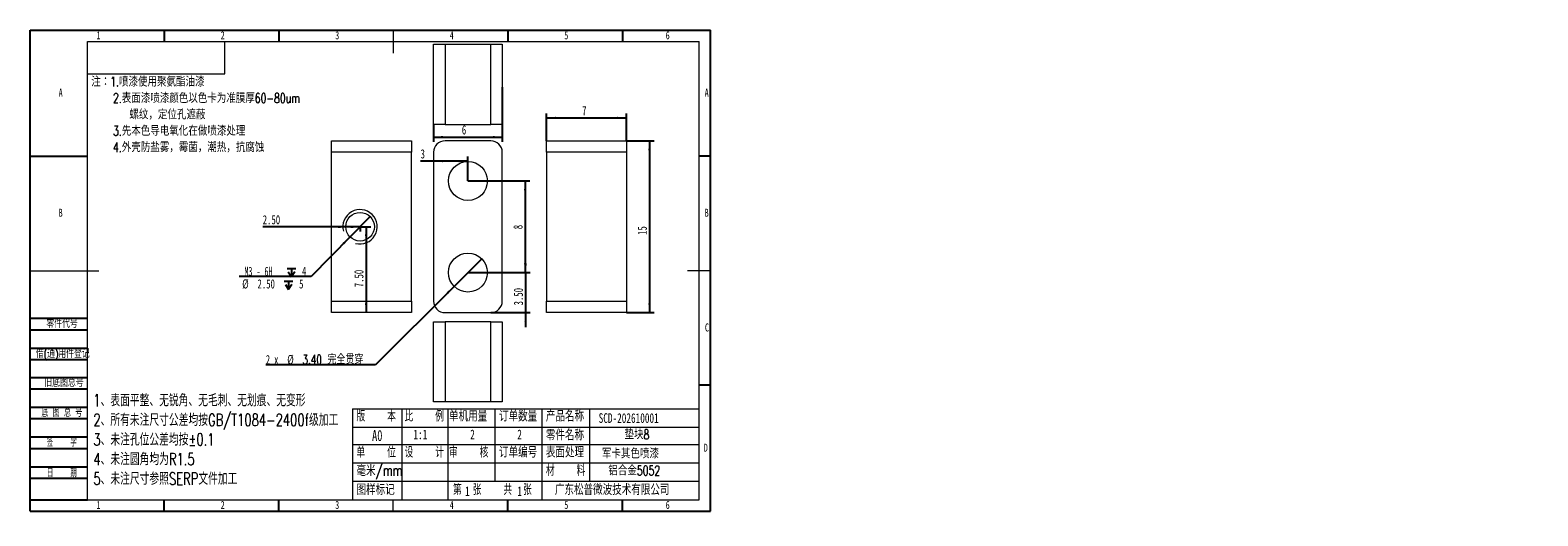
# Model space of a CAD drawing. Header units: millimetres. Extents: x 0 to 658, y -2 to 210.
import ezdxf

# ---------------------------------------------------------------- set-up
doc = ezdxf.new("R2010")
doc.units = ezdxf.units.MM
doc.layers.add('图框', color=7, linetype='Continuous')
doc.layers.add('粗实线层', color=7, linetype='Continuous', lineweight=15)
doc.styles.add('SLDTEXTSTYLE0', font='TXT', dxfattribs={"width": 0.7, "bigfont": 'bigfont'})
doc.styles.add('SLDTEXTSTYLE1', font='TXT', dxfattribs={"width": 0.7})
doc.styles.add('SLDTEXTSTYLE2', font='TXT', dxfattribs={"width": 0.614286, "bigfont": 'bigfont'})
doc.styles.add('SLDTEXTSTYLE3', font='TXT', dxfattribs={"width": 0.566667, "bigfont": 'bigfont'})
doc.styles.add('SLDTEXTSTYLE4', font='TXT', dxfattribs={"width": 0.633333})
doc.styles.add('SLDTEXTSTYLE5', font='TXT', dxfattribs={"width": 0.642857})
doc.dimstyles.new('SLDDIMSTYLE0', dxfattribs={"dimtxt": 4, "dimasz": 4.08, "dimexe": 0, "dimexo": 0.0625, "dimgap": 1, "dimtad": 0, "dimtih": 1, "dimtoh": 1, "dimlfac": 0.2, "dimrnd": 1e-09, "dimzin": 4, "dimdsep": 46, "dimtxsty": 'SLDTEXTSTYLE1', "dimblk1": 'NONE', "dimsah": 1, "dimcen": 0, "dimadec": 0, "dimazin": 1, "dimtfac": 1, "dimtmove": 0, "dimatfit": 3, "dimldrblk": 'NONE', "dimfxl": 0, "dimfrac": 2, "dimtolj": 1, "dimtzin": 12, "dimarcsym": 0})
doc.dimstyles.new('SLDDIMSTYLE1', dxfattribs={"dimtxt": 4, "dimasz": 4.08, "dimexe": 0, "dimexo": 0.0625, "dimgap": 1, "dimtad": 2, "dimlfac": 0.2, "dimrnd": 1e-09, "dimzin": 12, "dimdsep": 46, "dimtxsty": 'SLDTEXTSTYLE1', "dimsah": 1, "dimcen": 0.09, "dimadec": 0, "dimazin": 3, "dimtfac": 1, "dimtofl": 0, "dimtmove": 0, "dimatfit": 3, "dimfxl": 0, "dimfrac": 2, "dimtolj": 1, "dimtzin": 12, "dimarcsym": 0})
doc.dimstyles.new('SLDDIMSTYLE2', dxfattribs={"dimtxt": 4, "dimasz": 4.08, "dimexe": 0, "dimexo": 0.0625, "dimgap": 1, "dimtad": 2, "dimlfac": 0.2, "dimrnd": 1e-09, "dimzin": 4, "dimdsep": 46, "dimtxsty": 'SLDTEXTSTYLE1', "dimsah": 1, "dimcen": 0.09, "dimadec": 0, "dimazin": 1, "dimtfac": 1, "dimtmove": 0, "dimatfit": 0, "dimfxl": 0, "dimfrac": 2, "dimtolj": 1, "dimtzin": 12, "dimarcsym": 0})
doc.dimstyles.new('SLDDIMSTYLE3', dxfattribs={"dimtxt": 4, "dimasz": 4.08, "dimexe": 0, "dimexo": 0.0625, "dimgap": 1, "dimtad": 0, "dimtih": 1, "dimtoh": 1, "dimdec": 6, "dimlfac": 0.2, "dimrnd": 1e-09, "dimzin": 12, "dimdsep": 46, "dimtxsty": 'SLDTEXTSTYLE1', "dimblk1": 'NONE', "dimsah": 1, "dimcen": 0, "dimadec": 0, "dimazin": 3, "dimtfac": 1, "dimtmove": 0, "dimatfit": 3, "dimldrblk": 'NONE', "dimfxl": 0, "dimfrac": 2, "dimtolj": 1, "dimtzin": 12, "dimarcsym": 0})
doc.dimstyles.new('SLDDIMSTYLE4', dxfattribs={"dimtxt": 4, "dimasz": 4.08, "dimexe": 0, "dimexo": 0.0625, "dimgap": 1, "dimtad": 2, "dimlfac": 0.2, "dimrnd": 1e-09, "dimzin": 4, "dimdsep": 46, "dimtxsty": 'SLDTEXTSTYLE1', "dimsah": 1, "dimcen": 0.09, "dimadec": 0, "dimazin": 1, "dimtfac": 1, "dimtofl": 0, "dimtmove": 0, "dimatfit": 3, "dimfxl": 0, "dimfrac": 2, "dimtolj": 1, "dimtzin": 12, "dimarcsym": 0})

# ---------------------------------------------------------------- blocks, each defined once
blk = doc.blocks.new('SW_NOTE_0')
at = {"layer": '图框', "color": 0, "char_height": 4.2333, "attachment_point": 1, "style": 'SLDTEXTSTYLE0'}
for s, insert in [('\\M+1928D\\M+181461.喷\\M+18EBD\\M+18E67\\M+19770\\M+1E3DA氨酯\\M+196FB\\M+18EBD', (0, 5.46)), ('2.\\M+1955C\\M+196CA\\M+18EBD喷\\M+18EBD颜\\M+19046\\M+188C8\\M+19046卡为\\M+18F79\\M+1968C\\M+18CFA60-80um', (9.52, -1.69)), ('\\M+19786纹\\M+18143\\M+192E8\\M+188CA\\M+18D45\\M+18ED5\\M+195C1', (16.67, -8.83)), ('3.\\M+190E6\\M+1967B\\M+19046导电氧\\M+189BB\\M+18DDD\\M+198F4喷\\M+18EBD处\\M+1979D', (9.52, -15.98)), ('4.\\M+18A4F壳\\M+19668盐雾\\M+18143霉\\M+18BDB\\M+18143\\M+192AA热\\M+18143\\M+18D52\\M+19585蚀', (9.52, -23.12))]:
    blk.add_mtext(s, dxfattribs=dict(at, insert=insert))
blk = doc.blocks.new('SW_NOTE_1')
at = {"layer": '图框', "color": 0, "attachment_point": 1, "style": 'SLDTEXTSTYLE0'}
for s, insert, char_height in [('1\\M+18141\\M+1955C\\M+196CA\\M+195BD\\M+190AE\\M+18141\\M+19DD9锐\\M+18A70\\M+18141\\M+19DD9\\M+196D1\\M+18E68\\M+18141\\M+19DD9划\\M+18DAD\\M+18141\\M+19DD9变\\M+18C60', (0, 6.82), 5.29167), ('2\\M+18141\\M+18F8A\\M+1974C\\M+196A2\\M+1928D\\M+18EDA\\M+190A1\\M+18CF6\\M+18DB7\\M+18BCF\\M+188C2GB/T1084-2400f级\\M+189C1\\M+18D48', (0, -1.73), 5.29167), ('3\\M+18141\\M+196A2\\M+1928D\\M+18D45\\M+188CA\\M+18CF6\\M+18DB7\\M+18BCF\\M+188C2\\M+1817D0.1', (0, -10.29), 5.2917), ('4\\M+18141\\M+196A2\\M+1928D圆\\M+18A70\\M+18BCF为R1.5', (0, -18.85), 5.2917), ('5\\M+18141\\M+196A2\\M+1928D\\M+18EDA\\M+190A1\\M+18E51\\M+18FC6SERP\\M+195B6\\M+18C8F\\M+189C1\\M+18D48', (0, -27.4), 5.2917)]:
    blk.add_mtext(s, dxfattribs=dict(at, insert=insert, char_height=char_height))
blk = doc.blocks.new('_D')
at = {"layer": '图框'}
for p, q in [((197.1, 110.2), (185.08, 98.18)), ((185.08, 98.18), (150.82, 63.9)), ((150.82, 63.9), (102.91, 63.9))]:
    blk.add_line(p, q, dxfattribs=at)
blk.add_solid([(185.08, 98.18), (181.84, 95.65), (182.56, 94.93)], dxfattribs=at)
at = {"layer": '图框', "char_height": 4, "attachment_point": 1}
for s, insert, style in [('2 x', (102.91, 68.21), 'SLDTEXTSTYLE4'), ('%%c', (112.22, 68.21), 'SLDTEXTSTYLE1'), ('3.40 \\M+18AAE\\M+19153贯\\M+190FA', (118.9, 68.21), 'SLDTEXTSTYLE0')]:
    blk.add_mtext(s, dxfattribs=dict(at, insert=insert, style=style))
blk = doc.blocks.new('_NONE')
blk = doc.blocks.new('_D_1')
at = {"layer": '图框'}
for p, q in [((191.09, 144.19), (218.09, 144.19)), ((216.09, 144.19), (216.09, 104.19)), ((191.09, 104.19), (218.09, 104.19))]:
    blk.add_line(p, q, dxfattribs=at)
for points in [[(216.09, 144.19), (215.58, 140.11), (216.6, 140.11)], [(216.09, 104.19), (216.6, 108.27), (215.58, 108.27)]]:
    blk.add_solid(points, dxfattribs=at)
at = {"layer": '图框', "insert": (210.94, 123.11), "char_height": 4, "attachment_point": 1, "rotation": 90, "style": 'SLDTEXTSTYLE1'}
blk.add_mtext('8', dxfattribs=at)
blk = doc.blocks.new('_D_2')
at = {"layer": '图框'}
for p, q in [((176.09, 152.85), (170.44, 152.85)), ((191.09, 152.85), (176.09, 152.85)), ((191.09, 144.19), (191.09, 154.85))]:
    blk.add_line(p, q, dxfattribs=at)
for points in [[(176.09, 152.85), (180.17, 152.34), (180.17, 153.35)], [(191.09, 152.85), (187.01, 153.35), (187.01, 152.34)]]:
    blk.add_solid(points, dxfattribs=at)
at = {"layer": '图框', "insert": (170.44, 158), "char_height": 4, "attachment_point": 1, "style": 'SLDTEXTSTYLE1'}
blk.add_mtext('3', dxfattribs=at)
blk = doc.blocks.new('_D_3')
at = {"layer": '图框'}
for p, q in [((216.28, 104.19), (216.28, 110.54)), ((191.09, 104.19), (218.28, 104.19)), ((216.28, 104.19), (216.28, 86.69)), ((201.09, 86.69), (218.28, 86.69)), ((216.28, 86.69), (216.28, 80.34))]:
    blk.add_line(p, q, dxfattribs=at)
for points in [[(216.28, 104.19), (216.79, 108.27), (215.78, 108.27)], [(216.28, 86.69), (215.78, 82.61), (216.79, 82.61)]]:
    blk.add_solid(points, dxfattribs=at)
at = {"layer": '图框', "insert": (211.13, 89.86), "char_height": 4, "attachment_point": 1, "rotation": 90, "style": 'SLDTEXTSTYLE1'}
blk.add_mtext('3.50', dxfattribs=at)
blk = doc.blocks.new('_D_4')
at = {"layer": '图框'}
for p, q in [((206.09, 185.1), (206.09, 161.32)), ((176.09, 168.85), (176.09, 161.32)), ((176.09, 163.32), (206.09, 163.32))]:
    blk.add_line(p, q, dxfattribs=at)
for points in [[(176.09, 163.32), (180.17, 162.81), (180.17, 163.82)], [(206.09, 163.32), (202.01, 163.82), (202.01, 162.81)]]:
    blk.add_solid(points, dxfattribs=at)
at = {"layer": '图框', "insert": (188.44, 168.47), "char_height": 4, "attachment_point": 1, "style": 'SLDTEXTSTYLE1'}
blk.add_mtext('6', dxfattribs=at)
blk = doc.blocks.new('SW_SYMBOL_HOLE_DEPTH')
at = {"layer": '图框', "color": 0}
for p, q in [((0, 875), (800, 875)), ((100, 555), (400, 75)), ((400, 875), (400, 75)), ((700, 555), (400, 75))]:
    blk.add_line(p, q, dxfattribs=at)
blk = doc.blocks.new('_D_5')
at = {"layer": '图框'}
for p, q in [((148.37, 128.65), (139.62, 119.73)), ((139.62, 119.73), (122.66, 102.44)), ((122.66, 102.44), (91.28, 102.44))]:
    blk.add_line(p, q, dxfattribs=at)
blk.add_solid([(139.62, 119.73), (136.4, 117.17), (137.12, 116.46)], dxfattribs=at)
at = {"layer": '图框', "xscale": 0.004654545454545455, "yscale": 0.004654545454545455, "zscale": 0.004654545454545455}
for p in [(112.23, 101.92), (110.95, 96.42)]:
    blk.add_blockref('SW_SYMBOL_HOLE_DEPTH', p, dxfattribs=at)
at = {"layer": '图框', "char_height": 4, "attachment_point": 1}
for s, insert, style in [('M3 - 6H', (93.53, 106.75), 'SLDTEXTSTYLE5'), ('4', (118.67, 106.75), 'SLDTEXTSTYLE1'), ('%%c', (92.56, 101.25), 'SLDTEXTSTYLE1'), ('2.50', (99.23, 101.25), 'SLDTEXTSTYLE1'), ('5', (117.39, 101.25), 'SLDTEXTSTYLE1')]:
    blk.add_mtext(s, dxfattribs=dict(at, insert=insert, style=style))
blk = doc.blocks.new('_D_6')
at = {"layer": '图框'}
for p, q in [((131.5, 124.08), (101.52, 124.08)), ((144, 124.08), (131.5, 124.08)), ((144, 124.19), (144, 122.08))]:
    blk.add_line(p, q, dxfattribs=at)
for points in [[(131.5, 124.08), (135.58, 123.57), (135.58, 124.59)], [(144, 124.08), (139.92, 124.59), (139.92, 123.57)]]:
    blk.add_solid(points, dxfattribs=at)
at = {"layer": '图框', "insert": (101.52, 129.24), "char_height": 4, "attachment_point": 1, "style": 'SLDTEXTSTYLE1'}
blk.add_mtext('2.50', dxfattribs=at)
blk = doc.blocks.new('_D_7')
at = {"layer": '图框'}
for p, q in [((144, 124.19), (148.65, 124.19)), ((146.65, 124.19), (146.65, 86.69))]:
    blk.add_line(p, q, dxfattribs=at)
for points in [[(146.65, 124.19), (146.14, 120.11), (147.16, 120.11)], [(146.65, 86.69), (147.16, 90.77), (146.14, 90.77)]]:
    blk.add_solid(points, dxfattribs=at)
at = {"layer": '图框', "insert": (141.49, 97.8), "char_height": 4, "attachment_point": 1, "rotation": 90, "style": 'SLDTEXTSTYLE1'}
blk.add_mtext('7.50', dxfattribs=at)
blk = doc.blocks.new('_D_8')
at = {"layer": '图框'}
for p, q in [((260.35, 161.69), (272.35, 161.69)), ((270.35, 161.69), (270.35, 86.69)), ((260.35, 86.69), (272.35, 86.69))]:
    blk.add_line(p, q, dxfattribs=at)
for points in [[(270.35, 161.69), (269.84, 157.61), (270.86, 157.61)], [(270.35, 86.69), (270.86, 90.77), (269.84, 90.77)]]:
    blk.add_solid(points, dxfattribs=at)
at = {"layer": '图框', "insert": (265.19, 120.63), "char_height": 4, "attachment_point": 1, "rotation": 90, "style": 'SLDTEXTSTYLE1'}
blk.add_mtext('15', dxfattribs=at)
blk = doc.blocks.new('_D_9')
at = {"layer": '图框'}
for p, q in [((225.35, 161.69), (225.35, 173.69)), ((225.35, 171.69), (260.35, 171.69)), ((260.35, 161.69), (260.35, 173.69))]:
    blk.add_line(p, q, dxfattribs=at)
for points in [[(225.35, 171.69), (229.43, 171.18), (229.43, 172.2)], [(260.35, 171.69), (256.27, 172.2), (256.27, 171.18)]]:
    blk.add_solid(points, dxfattribs=at)
at = {"layer": '图框', "insert": (240.95, 176.85), "char_height": 4, "attachment_point": 1, "style": 'SLDTEXTSTYLE1'}
blk.add_mtext('7', dxfattribs=at)

msp = doc.modelspace()

# ---------------------------------------------------------------- linework, layer by layer
at = {"color": 7, "linetype": 'Continuous', "lineweight": 15}
for p, q in [((176.0923699, 168.846474), (176.0923699, 203.846474)), ((176.0923699, 203.846474), (181.0923699, 203.846474)), ((181.0923699, 203.846474), (181.0923699, 168.846474)), ((181.0923699, 203.846474), (201.0923699, 203.846474)), ((201.0923699, 168.846474), (201.0923699, 203.846474)), ((201.0923699, 203.846474), (206.0923699, 203.846474)), ((206.0923699, 203.846474), (206.0923699, 168.846474)), ((181.0923699, 168.846474), (176.0923699, 168.846474)), ((181.0923699, 168.846474), (201.0923699, 168.846474)), ((206.0923699, 168.846474), (201.0923699, 168.846474)), ((131.4952601, 161.6913295), (166.4952601, 161.6913295)), ((131.4952601, 156.6913295), (131.4952601, 161.6913295)), ((166.4952601, 161.6913295), (166.4952601, 156.6913295)), ((201.0923699, 161.6913295), (181.0923699, 161.6913295)), ((225.347052, 156.6913295), (225.347052, 161.6913295)), ((225.347052, 161.6913295), (260.347052, 161.6913295)), ((260.347052, 161.6913295), (260.347052, 156.6913295)), ((166.4952601, 156.6913295), (131.4952601, 156.6913295)), ((131.4952601, 91.6913295), (131.4952601, 156.6913295)), ((166.4952601, 91.6913295), (166.4952601, 156.6913295)), ((176.0923699, 156.6913295), (176.0923699, 91.6913295)), ((206.0923699, 91.6913295), (206.0923699, 156.6913295)), ((260.347052, 156.6913295), (225.347052, 156.6913295)), ((225.347052, 156.6913295), (225.347052, 91.6913295)), ((260.347052, 156.6913295), (260.347052, 91.6913295)), ((131.4952601, 91.6913295), (166.4952601, 91.6913295)), ((131.4952601, 86.6913295), (131.4952601, 91.6913295)), ((166.4952601, 86.6913295), (131.4952601, 86.6913295)), ((166.4952601, 91.6913295), (166.4952601, 86.6913295)), ((181.0923699, 86.6913295), (201.0923699, 86.6913295)), ((225.347052, 86.6913295), (225.347052, 91.6913295)), ((225.347052, 91.6913295), (260.347052, 91.6913295)), ((260.347052, 86.6913295), (225.347052, 86.6913295)), ((260.347052, 91.6913295), (260.347052, 86.6913295)), ((176.0923699, 47.7553757), (176.0923699, 82.7553757)), ((176.0923699, 82.7553757), (181.0923699, 82.7553757)), ((181.0923699, 82.7553757), (181.0923699, 47.7553757)), ((201.0923699, 82.7553757), (181.0923699, 82.7553757)), ((201.0923699, 47.7553757), (201.0923699, 82.7553757)), ((201.0923699, 82.7553757), (206.0923699, 82.7553757)), ((206.0923699, 82.7553757), (206.0923699, 47.7553757)), ((181.0923699, 47.7553757), (176.0923699, 47.7553757)), ((201.0923699, 47.7553757), (181.0923699, 47.7553757)), ((206.0923699, 47.7553757), (201.0923699, 47.7553757))]:
    msp.add_line(p, q, dxfattribs=at)
for centre, radius in [((191.0923699, 144.1913295), 8.5), ((143.9952601, 124.1913295), 6.25), ((191.0923699, 104.1913295), 8.5)]:
    msp.add_circle(centre, radius, dxfattribs=at)
for centre, start, end in [((181.0923699, 156.6913295), 90, 180), ((201.0923699, 156.6913295), 0, 90), ((181.0923699, 91.6913295), 180, 270), ((201.0923699, 91.6913295), 270, 0)]:
    msp.add_arc(centre, 5, start, end, dxfattribs=at)
at = {"color": 7, "linetype": 'Continuous', "lineweight": 0}
msp.add_arc((143.9952601, 124.1913295), 7.5, 255, 195, dxfattribs=at)
at = {"layer": '图框'}
for p, q in [((0, 0), (0, 210)), ((0, 210), (297, 210)), ((58.5, 210), (58.5, 205)), ((108.5, 210), (108.5, 205)), ((208.5, 210), (208.5, 205)), ((258.5, 210), (258.5, 205)), ((297, 0), (297, 210)), ((0, 155), (25, 155)), ((297, 155), (292, 155)), ((0, 84.2206215), (25, 84.2206215)), ((0, 79.2206215), (25, 79.2206215)), ((0, 71.2206215), (25, 71.2206215)), ((0, 66.2206215), (25, 66.2206215)), ((0, 58.4300278), (25, 58.4300278)), ((0, 53.4300278), (25, 53.4300278)), ((297, 55), (292, 55)), ((0, 45.4300278), (25, 45.4300278)), ((0, 40.4300278), (25, 40.4300278)), ((0, 32.4300278), (25, 32.4300278)), ((0, 27.4300278), (25, 27.4300278)), ((0, 19.4300278), (25, 19.4300278)), ((0, 14.4300278), (25, 14.4300278)), ((0, 5), (25, 5)), ((0, 0), (297, 0)), ((58.5, 0), (58.5, 5)), ((108.5, 0), (108.5, 5)), ((208.5, 0), (208.5, 5)), ((258.5, 0), (258.5, 5))]:
    msp.add_line(p, q, dxfattribs=at)
at = {"layer": '图框', "linetype": 'Continuous', "lineweight": 15}
for p, q in [((25, 5), (25, 205)), ((25, 205), (292, 205)), ((292, 5), (292, 205))]:
    msp.add_line(p, q, dxfattribs=at)
at = {"layer": '图框', "lineweight": 15}
for p, q in [((158.5, 210), (158.5, 200)), ((0, 105), (30, 105)), ((297, 105), (287, 105)), ((140.6854573, 44.6375897), (140.6854573, 5)), ((140.6854573, 44.6375897), (292, 44.6375897)), ((162.2134335, 44.6375897), (162.2134335, 5)), ((182.316782, 44.6375897), (182.316782, 5)), ((202.7866063, 44.6375897), (202.7866063, 13.2072362)), ((223.3713218, 44.6375897), (223.3713218, 5)), ((244.1827396, 44.6375897), (244.1827396, 13.2072362)), ((140.6854573, 36.6389612), (292, 36.6389612)), ((140.6854573, 29.1619824), (292, 29.1619824)), ((140.6854573, 21.1633539), (292, 21.1633539)), ((140.6854573, 13.2072362), (292, 13.2072362)), ((25, 5), (292, 5)), ((158.5, 0), (158.5, 5))]:
    msp.add_line(p, q, dxfattribs=at)
at = {"layer": '粗实线层'}
for p, q in [((85, 191), (85, 205)), ((25, 191), (85, 191))]:
    msp.add_line(p, q, dxfattribs=at)

# ---------------------------------------------------------------- block references
at = {"layer": '图框'}
for name, p in [('SW_NOTE_0', (26.6660116, 184.1546308)), ('SW_NOTE_1', (27.5720143, 44.2672309))]:
    msp.add_blockref(name, p, dxfattribs=at)

# ---------------------------------------------------------------- texts
for s, insert, char_height, attachment_point, style in [('1', (29.7944444, 209.4972863), 3.5, 2, 'SLDTEXTSTYLE1'), ('2', (84.0444444, 209.4972863), 3.5, 2, 'SLDTEXTSTYLE1'), ('3', (134.0444444, 209.4972863), 3.5, 2, 'SLDTEXTSTYLE1'), ('4', (184.0444444, 209.4972863), 3.5, 2, 'SLDTEXTSTYLE1'), ('5', (234.0444444, 209.4972863), 3.5, 2, 'SLDTEXTSTYLE1'), ('6', (278.296875, 209.4972863), 3.5, 2, 'SLDTEXTSTYLE1'), ('A', (13.3203125, 184.4972863), 3.5, 2, 'SLDTEXTSTYLE1'), ('A', (295.3203125, 184.4972863), 3.5, 2, 'SLDTEXTSTYLE1'), ('B', (13.3203125, 132.0550898), 3.5, 2, 'SLDTEXTSTYLE1'), ('B', (295.3203125, 132.0550898), 3.5, 2, 'SLDTEXTSTYLE1'), ('\\M+197EB\\M+18C8F\\M+191E3\\M+18D86', (7.0836359, 83.5790515), 3.5, 1, 'SLDTEXTSTYLE0'), ('C', (295.4272569, 81.9972863), 3.5, 2, 'SLDTEXTSTYLE1'), ('\\M+18ED8(\\M+192CA)\\M+19770\\M+18C8F\\M+1936F记', (2.4961356, 70.4725494), 3.5, 1, 'SLDTEXTSTYLE0'), ('\\M+18B8C\\M+192EA图总\\M+18D86', (6.1940533, 57.8238481), 3.5, 1, 'SLDTEXTSTYLE0'), ('\\M+192EA 图 总 \\M+18D86', (4.9471782, 44.7655004), 3.5, 1, 'SLDTEXTSTYLE2'), ('\\M+194C5    \\M+1967B', (142.4578715, 43.9381288), 4.7625, 1, 'SLDTEXTSTYLE3'), ('\\M+194E4    \\M+197E1', (163.4407616, 43.9381288), 4.7625, 1, 'SLDTEXTSTYLE3'), ('单\\M+18AF7\\M+19770\\M+197CA', (182.8423802, 43.9381288), 4.7625, 1, 'SLDTEXTSTYLE0'), ('订单\\M+19094\\M+197CA', (204.6631504, 43.9381288), 4.7625, 1, 'SLDTEXTSTYLE0'), ('产\\M+19569\\M+196BC\\M+18FCC', (225.1181906, 43.9381288), 4.7625, 1, 'SLDTEXTSTYLE0'), ('SCD-202610001', (248.1641199, 42.7959462), 4.233333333, 1, 'SLDTEXTSTYLE1'), ('A0', (149.2386369, 35.4492715), 4.7625, 1, 'SLDTEXTSTYLE1'), ('1:1', (167.3051358, 35.6630613), 4.23333333, 1, 'SLDTEXTSTYLE1'), ('2', (192.1073607, 35.6630613), 4.2333333, 1, 'SLDTEXTSTYLE1'), ('2', (212.6506034, 35.6630613), 4.2333333, 1, 'SLDTEXTSTYLE1'), ('\\M+197EB\\M+18C8F\\M+196BC\\M+18FCC', (225.1270103, 35.6872291), 4.7625, 1, 'SLDTEXTSTYLE0'), ('垫块8', (259.4530077, 35.6630613), 4.23333333, 1, 'SLDTEXTSTYLE0'), ('签    \\M+18E9A', (13.8097401, 31.7635247), 3.5, 2, 'SLDTEXTSTYLE3'), ('单    \\M+188CA', (142.4666911, 28.2084925), 4.7625, 1, 'SLDTEXTSTYLE3'), ('设    计', (163.4407616, 28.2084925), 4.7625, 1, 'SLDTEXTSTYLE3'), ('审    \\M+18A6A', (182.8335606, 28.2084925), 4.7625, 1, 'SLDTEXTSTYLE3'), ('订单编\\M+18D86', (204.6543308, 28.2084925), 4.7625, 1, 'SLDTEXTSTYLE0'), ('\\M+1955C\\M+196CA处\\M+1979D', (225.1270103, 28.2084925), 4.7625, 1, 'SLDTEXTSTYLE0'), ('军卡\\M+191B4\\M+19046喷\\M+18EBD', (249.57523, 27.3378868), 4.233333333, 1, 'SLDTEXTSTYLE0'), ('D', (294.9296875, 29.4972863), 3.5, 2, 'SLDTEXTSTYLE1'), ('\\M+19F7C\\M+195C4/mm', (142.4666911, 20.1882971), 4.7625, 1, 'SLDTEXTSTYLE0'), ('\\M+18DDE    \\M+197BF', (225.1270103, 20.2203213), 4.7625, 1, 'SLDTEXTSTYLE3'), ('铝\\M+18D87\\M+18BE05052', (252.3974522, 19.8693862), 4.233333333, 1, 'SLDTEXTSTYLE0'), ('\\M+193FA    \\M+18AFA', (13.8097401, 18.4134739), 3.5, 2, 'SLDTEXTSTYLE3'), ('图样标记', (142.4666911, 11.8647349), 4.7625, 1, 'SLDTEXTSTYLE0'), ('\\M+191E6  张    \\M+18BA4  张', (184.5969955, 11.8647349), 4.7625, 1, 'SLDTEXTSTYLE3'), ('1', (189.8494419, 10.8377111), 4.2333333, 1, 'SLDTEXTSTYLE1'), ('1', (212.6506034, 10.8377111), 4.2333333, 1, 'SLDTEXTSTYLE1'), ('\\M+19BF6东\\M+18FBC\\M+19581\\M+194F7\\M+19467\\M+18B5A术\\M+1974C\\M+18CC0\\M+18CF6\\M+18E69', (229.0632809, 11.8647349), 4.7625, 1, 'SLDTEXTSTYLE0'), ('1', (29.7944444, 4.4972863), 3.5, 2, 'SLDTEXTSTYLE1'), ('2', (84.0444444, 4.4972863), 3.5, 2, 'SLDTEXTSTYLE1'), ('3', (134.0444444, 4.4972863), 3.5, 2, 'SLDTEXTSTYLE1'), ('4', (184.0444444, 4.4972863), 3.5, 2, 'SLDTEXTSTYLE1'), ('5', (234.0444444, 4.4972863), 3.5, 2, 'SLDTEXTSTYLE1'), ('6', (278.296875, 4.4972863), 3.5, 2, 'SLDTEXTSTYLE1')]:
    msp.add_mtext(s, dxfattribs=dict(at, insert=insert, char_height=char_height, attachment_point=attachment_point, style=style))

# ---------------------------------------------------------------- dimensions: what is measured, and where the dimension line sits
for base, p1, p2, dimstyle, picture, middle in [((206.0923699, 163.3168786), (176.0923699, 168.846474), (206.0923699, 185.096474), 'SLDDIMSTYLE1', '_D_4', (189.6065896, 163.3168786)), ((260.347052, 171.6913295), (225.347052, 161.6913295), (260.347052, 161.6913295), 'SLDDIMSTYLE1', '_D_9', (242.116141, 171.6913295)), ((176.0923699, 152.8464447), (191.0923699, 144.1913295), (176.0923699, 156.6913295), 'SLDDIMSTYLE1', '_D_2', (171.5992439, 152.8464447)), ((131.4952601, 124.0792598), (143.9952601, 124.1913295), (131.4952601, 86.6913295), 'SLDDIMSTYLE4', '_D_6', (106.174775, 124.0792598))]:
    dim = msp.add_linear_dim(base=base, p1=p1, p2=p2, dimstyle=dimstyle, dxfattribs=at)
    dim.commit()
    dim.dimension.update_dxf_attribs({"geometry": picture, "text_midpoint": middle, "dimtype": 160})
for base, p1, p2, dimstyle, picture, middle in [((270.347052, 86.6913295), (260.347052, 161.6913295), (260.347052, 86.6913295), 'SLDDIMSTYLE1', '_D_8', (270.347052, 122.9579709)), ((216.0923699, 104.1913295), (191.0923699, 144.1913295), (191.0923699, 104.1913295), 'SLDDIMSTYLE1', '_D_1', (216.0923699, 124.2776542)), ((146.6472282, 86.6913295), (143.9952601, 124.1913295), (131.4952601, 86.6913295), 'SLDDIMSTYLE4', '_D_7', (146.6472282, 102.4542726)), ((216.2836551, 86.6913295), (191.0923699, 104.1913295), (201.0923699, 86.6913295), 'SLDDIMSTYLE2', '_D_3', (216.2836551, 94.5184974))]:
    dim = msp.add_linear_dim(base=base, p1=p1, p2=p2, angle=90, dimstyle=dimstyle, dxfattribs=at)
    dim.commit()
    dim.dimension.update_dxf_attribs({"geometry": picture, "text_midpoint": middle, "dimtype": 160})
dim = msp.add_diameter_dim_2p(p1=(148.3715442, 128.6534633), p2=(139.6189761, 119.7291957), text=' M3 - 6H {\\fGDT;x} 4\\P%%c 2.50 {\\fGDT;x} 5\\P', dimstyle='SLDDIMSTYLE3', override={"dimpost": '<>'}, dxfattribs=at)
dim.commit()
dim.dimension.update_dxf_attribs({"geometry": '_D_5', "text_midpoint": (106.174775, 101.5912668), "dimtype": 163})
dim = msp.add_diameter_dim_2p(p1=(197.1015326, 110.2029819), p2=(185.0832073, 98.1796771), text='2 x <> 完全贯穿\\P', dimstyle='SLDDIMSTYLE0', dxfattribs=at)
dim.commit()
dim.dimension.update_dxf_attribs({"geometry": '_D', "text_midpoint": (126.0732474, 65.8080882), "dimtype": 163})

doc.saveas('drawing.dxf')
